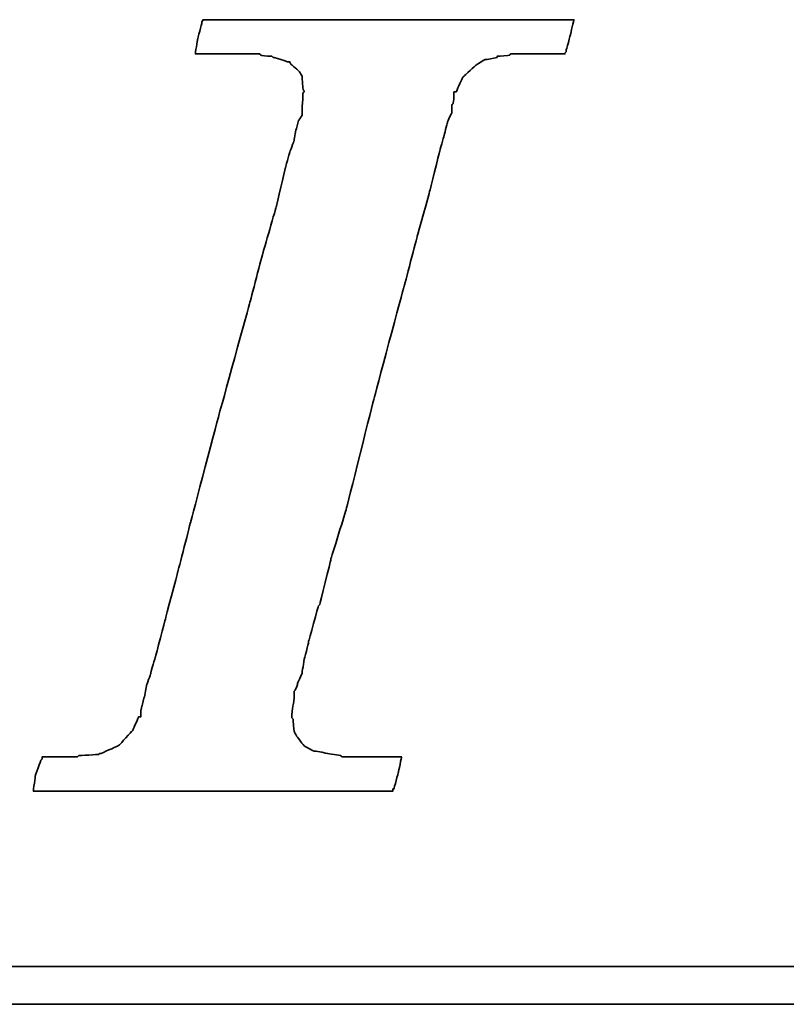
# Model space of a CAD drawing. Header units: millimetres. Extents: x 392 to 686, y 99 to 222.
# Tile 32 of 51: x 604.04 to 608.36, y 130.03 to 135.58. Entities that reach past the tile are written whole.
import ezdxf

# ---------------------------------------------------------------- set-up
doc = ezdxf.new("R2010")
doc.units = ezdxf.units.MM
doc.layers.add('DIM', color=4, linetype='Continuous')
doc.layers.add('layer 1', color=7, linetype='Continuous')

# ---------------------------------------------------------------- blocks, each defined once
blk = doc.blocks.new('TBI MOTION logo(完整正式版)')
at = {"layer": 'layer 1', "color": 22, "lineweight": 35}
for points, knots in [([(-40.59125, -7.94375), (-40.59125, -7.94375), (-40.97375, -7.94375), (-40.97375, -7.94375), (-40.97375, -7.94375), (-40.97375, -7.94375), (-41.38125, -7.94375), (-41.38125, -7.94375), (-41.38125, -7.94375), (-41.38125, -7.94375), (-41.54875, -7.94375), (-41.54875, -7.94375), (-41.54875, -7.94375), (-41.54875, -7.94375), (-41.59875, -7.94375), (-41.59875, -7.94375), (-41.59875, -7.94375), (-41.59875, -7.94375), (-41.88375, -7.94375), (-41.88375, -7.94375), (-41.88375, -7.94375), (-41.88375, -7.94375), (-41.90875, -7.91875), (-41.90875, -7.91875), (-41.90875, -7.91875), (-41.90875, -7.91875), (-42.19875, -7.87125), (-42.19875, -7.87125), (-42.19875, -7.87125), (-42.19875, -7.87125), (-42.43875, -7.82375), (-42.43875, -7.82375), (-42.43875, -7.82375), (-42.43875, -7.82375), (-42.45875, -7.82375), (-42.45875, -7.82375), (-42.45875, -7.82375), (-42.45875, -7.82375), (-42.48625, -7.82375), (-42.48625, -7.82375), (-42.48625, -7.82375), (-42.48625, -7.82375), (-42.67625, -7.72375), (-42.67625, -7.72375), (-42.67625, -7.72375), (-42.67625, -7.72375), (-42.70125, -7.70375), (-42.70125, -7.70375), (-42.70125, -7.70375), (-42.70125, -7.70375), (-42.72375, -7.67875), (-42.72375, -7.67875), (-42.72375, -7.67875), (-42.72375, -7.67875), (-42.86875, -7.48875), (-42.86875, -7.48875), (-42.86875, -7.48875), (-42.86875, -7.48875), (-42.89375, -7.43875), (-42.89375, -7.43875), (-42.89375, -7.43875), (-42.89375, -7.43875), (-42.91875, -7.38875), (-42.91875, -7.38875), (-42.91875, -7.38875), (-42.91875, -7.38875), (-42.93875, -7.12875), (-42.93875, -7.12875), (-42.93875, -7.12875), (-42.93875, -7.12875), (-42.96375, -7.10375), (-42.96375, -7.10375), (-42.96375, -7.10375), (-42.96375, -7.10375), (-42.96375, -7.05375), (-42.96375, -7.05375), (-42.96375, -7.05375), (-42.96375, -7.05375), (-42.96375, -7.00875), (-42.96375, -7.00875), (-42.96375, -7.00875), (-42.96375, -7.00875), (-42.91875, -6.69625), (-42.91875, -6.69625), (-42.91875, -6.69625), (-42.91875, -6.69625), (-42.91875, -6.62375), (-42.91875, -6.62375), (-42.91875, -6.62375), (-42.91875, -6.62375), (-42.91875, -6.59625), (-42.91875, -6.59625), (-42.91875, -6.59625), (-42.91875, -6.59625), (-42.91875, -6.57375), (-42.91875, -6.57375), (-42.91875, -6.57375), (-42.91875, -6.57375), (-42.91875, -6.52875), (-42.91875, -6.52875), (-42.91875, -6.52875), (-42.91875, -6.52875), (-42.89375, -6.50375), (-42.89375, -6.50375), (-42.89375, -6.50375), (-42.89375, -6.50375), (-42.84375, -6.38375), (-42.84375, -6.38375), (-42.84375, -6.38375), (-42.84375, -6.38375), (-42.84375, -6.35875), (-42.84375, -6.35875), (-42.84375, -6.35875), (-42.84375, -6.35875), (-42.74625, -6.14375), (-42.74625, -6.14375), (-42.74625, -6.14375), (-42.74625, -6.14375), (-42.70125, -5.85375), (-42.70125, -5.85375), (-42.70125, -5.85375), (-42.70125, -5.85375), (-42.60375, -5.47125), (-42.60375, -5.47125), (-42.60375, -5.47125), (-42.60375, -5.47125), (-42.60375, -5.44875), (-42.60375, -5.44875), (-42.60375, -5.44875), (-42.60375, -5.44875), (-42.38875, -4.67875), (-42.38875, -4.67875), (-42.38875, -4.67875), (-42.38875, -4.67875), (-42.36375, -4.65375), (-42.36375, -4.65375), (-42.36375, -4.65375), (-42.36375, -4.65375), (-42.12375, -3.69625), (-42.12375, -3.69625), (-42.12375, -3.69625), (-42.12375, -3.69625), (-42.12375, -3.67374), (-42.12375, -3.67374), (-42.12375, -3.67374), (-42.12375, -3.67374), (-41.78875, -2.59374), (-41.78875, -2.59374), (-41.78875, -2.59374), (-41.78875, -2.59374), (-41.18875, -0.19375), (-41.18875, -0.19375), (-41.18875, -0.19375), (-41.18875, -0.19375), (-40.54375, 2.20624), (-40.54375, 2.20624), (-40.54375, 2.20624), (-40.54375, 2.20624), (-40.25375, 3.30875), (-40.25375, 3.30875), (-40.25375, 3.30875), (-40.25375, 3.30875), (-39.98875, 4.27125), (-39.98875, 4.27125), (-39.98875, 4.27125), (-39.98875, 4.27125), (-39.77375, 5.13125), (-39.77375, 5.13125), (-39.77375, 5.13125), (-39.77375, 5.13125), (-39.67875, 5.47125), (-39.67875, 5.47125), (-39.67875, 5.47125), (-39.67875, 5.47125), (-39.60375, 5.75625), (-39.60375, 5.75625), (-39.60375, 5.75625), (-39.60375, 5.75625), (-39.60375, 5.78125), (-39.60375, 5.78125), (-39.60375, 5.78125), (-39.60375, 5.78125), (-39.50875, 5.97125), (-39.50875, 5.97125), (-39.50875, 5.97125), (-39.50875, 5.97125), (-39.50875, 6.13875), (-39.50875, 6.13875), (-39.50875, 6.13875), (-39.50875, 6.13875), (-39.48625, 6.16625), (-39.48625, 6.16625), (-39.48625, 6.16625), (-39.48625, 6.16625), (-39.46125, 6.28625), (-39.46125, 6.28625), (-39.46125, 6.28625), (-39.46125, 6.28625), (-39.46125, 6.42625), (-39.46125, 6.42625), (-39.46125, 6.42625), (-39.46125, 6.42625), (-39.41375, 6.42625), (-39.41375, 6.42625), (-39.41375, 6.42625), (-39.41375, 6.42625), (-39.29375, 6.69125), (-39.29375, 6.69125), (-39.29375, 6.69125), (-39.29375, 6.69125), (-39.26875, 6.74125), (-39.26875, 6.74125), (-39.26875, 6.74125), (-39.26875, 6.74125), (-39.24375, 6.76625), (-39.24375, 6.76625), (-39.24375, 6.76625), (-39.24375, 6.76625), (-38.98375, 7.00624), (-38.98375, 7.00624), (-38.98375, 7.00624), (-38.98375, 7.00624), (-38.95625, 7.02624), (-38.95625, 7.02624), (-38.95625, 7.02624), (-38.95625, 7.02624), (-38.78875, 7.12624), (-38.78875, 7.12624), (-38.78875, 7.12624), (-38.78875, 7.12624), (-38.76375, 7.12624), (-38.76375, 7.12624), (-38.76375, 7.12624), (-38.76375, 7.12624), (-38.74375, 7.12624), (-38.74375, 7.12624), (-38.74375, 7.12624), (-38.74375, 7.12624), (-38.52875, 7.17125), (-38.52875, 7.17125), (-38.52875, 7.17125), (-38.52875, 7.17125), (-38.52875, 7.19624), (-38.52875, 7.19624), (-38.52875, 7.19624), (-38.52875, 7.19624), (-38.50375, 7.19624), (-38.50375, 7.19624), (-38.50375, 7.19624), (-38.50375, 7.19624), (-38.26125, 7.21875), (-38.26125, 7.21875), (-38.26125, 7.21875), (-38.26125, 7.21875), (-38.23875, 7.24624), (-38.23875, 7.24624), (-38.23875, 7.24624), (-38.23875, 7.24624), (-38.21625, 7.24624), (-38.21625, 7.24624), (-38.21625, 7.24624), (-38.21625, 7.24624), (-38.18875, 7.24624), (-38.18875, 7.24624), (-38.18875, 7.24624), (-38.18875, 7.24624), (-37.90375, 7.24624), (-37.90375, 7.24624), (-37.90375, 7.24624), (-37.90375, 7.24624), (-37.85375, 7.24624), (-37.85375, 7.24624), (-37.85375, 7.24624), (-37.85375, 7.24624), (-37.75875, 7.24624), (-37.75875, 7.24624), (-37.75875, 7.24624), (-37.75875, 7.24624), (-37.42375, 7.24624), (-37.42375, 7.24624), (-37.42375, 7.24624), (-37.42375, 7.24624), (-37.08875, 7.24624), (-37.08875, 7.24624), (-37.08875, 7.24624), (-37.08875, 7.24624), (-37.06375, 7.24624), (-37.06375, 7.24624), (-37.06375, 7.24624), (-37.06375, 7.24624), (-37.06375, 7.26624), (-37.06375, 7.26624), (-37.06375, 7.26624), (-37.06375, 7.26624), (-37.03875, 7.29125), (-37.03875, 7.29125), (-37.03875, 7.29125), (-37.03875, 7.29125), (-37.03875, 7.31625), (-37.03875, 7.31625), (-37.03875, 7.31625), (-37.03875, 7.31625), (-36.94125, 7.67625), (-36.94125, 7.67625), (-36.94125, 7.67625), (-36.94125, 7.67625), (-36.86875, 7.98625), (-36.86875, 7.98625), (-36.86875, 7.98625), (-36.86875, 7.98625), (-36.98875, 7.98625), (-36.98875, 7.98625), (-36.98875, 7.98625), (-36.98875, 7.98625), (-37.42375, 7.98625), (-37.42375, 7.98625), (-37.42375, 7.98625), (-37.42375, 7.98625), (-37.94875, 7.98625), (-37.94875, 7.98625), (-37.94875, 7.98625), (-37.94875, 7.98625), (-38.57375, 7.98625), (-38.57375, 7.98625), (-38.57375, 7.98625), (-38.57375, 7.98625), (-39.29375, 7.98625), (-39.29375, 7.98625), (-39.29375, 7.98625), (-39.29375, 7.98625), (-40.82875, 7.98625), (-40.82875, 7.98625), (-40.82875, 7.98625), (-40.82875, 7.98625), (-42.36375, 7.98625), (-42.36375, 7.98625), (-42.36375, 7.98625), (-42.36375, 7.98625), (-43.08375, 7.98625), (-43.08375, 7.98625), (-43.08375, 7.98625), (-43.08375, 7.98625), (-43.70875, 7.98625), (-43.70875, 7.98625), (-43.70875, 7.98625), (-43.70875, 7.98625), (-44.23375, 7.98625), (-44.23375, 7.98625), (-44.23375, 7.98625), (-44.23375, 7.98625), (-44.66875, 7.98625), (-44.66875, 7.98625), (-44.66875, 7.98625), (-44.66875, 7.98625), (-44.88375, 7.98625), (-44.88375, 7.98625), (-44.88375, 7.98625), (-44.88375, 7.98625), (-44.90875, 7.94125), (-44.90875, 7.94125), (-44.90875, 7.94125), (-44.90875, 7.94125), (-44.90875, 7.91625), (-44.90875, 7.91625), (-44.90875, 7.91625), (-44.90875, 7.91625), (-45.00375, 7.55625), (-45.00375, 7.55625), (-45.00375, 7.55625), (-45.00375, 7.55625), (-45.05375, 7.24624), (-45.05375, 7.24624), (-45.05375, 7.24624), (-45.05375, 7.24624), (-44.61875, 7.24624), (-44.61875, 7.24624), (-44.61875, 7.24624), (-44.61875, 7.24624), (-44.11375, 7.24624), (-44.11375, 7.24624), (-44.11375, 7.24624), (-44.11375, 7.24624), (-43.99375, 7.24624), (-43.99375, 7.24624), (-43.99375, 7.24624), (-43.99375, 7.24624), (-43.94625, 7.24624), (-43.94625, 7.24624), (-43.94625, 7.24624), (-43.94625, 7.24624), (-43.92374, 7.24624), (-43.92374, 7.24624), (-43.92374, 7.24624), (-43.92374, 7.24624), (-43.65875, 7.24624), (-43.65875, 7.24624), (-43.65875, 7.24624), (-43.65875, 7.24624), (-43.63875, 7.21875), (-43.63875, 7.21875), (-43.63875, 7.21875), (-43.63875, 7.21875), (-43.46875, 7.19624), (-43.46875, 7.19624), (-43.46875, 7.19624), (-43.46875, 7.19624), (-43.39875, 7.19624), (-43.39875, 7.19624), (-43.39875, 7.19624), (-43.39875, 7.19624), (-43.37125, 7.17125), (-43.37125, 7.17125), (-43.37125, 7.17125), (-43.37125, 7.17125), (-43.34875, 7.17125), (-43.34875, 7.17125), (-43.34875, 7.17125), (-43.34875, 7.17125), (-43.20375, 7.12624), (-43.20375, 7.12624), (-43.20375, 7.12624), (-43.20375, 7.12624), (-43.05875, 7.07624), (-43.05875, 7.07624), (-43.05875, 7.07624), (-43.05875, 7.07624), (-43.01375, 7.07624), (-43.01375, 7.07624), (-43.01375, 7.07624), (-43.01375, 7.07624), (-42.98875, 7.02624), (-42.98875, 7.02624), (-42.98875, 7.02624), (-42.98875, 7.02624), (-42.79875, 6.86125), (-42.79875, 6.86125), (-42.79875, 6.86125), (-42.79875, 6.86125), (-42.77375, 6.81125), (-42.77375, 6.81125), (-42.77375, 6.81125), (-42.77375, 6.81125), (-42.74625, 6.76625), (-42.74625, 6.76625), (-42.74625, 6.76625), (-42.74625, 6.76625), (-42.72375, 6.47625), (-42.72375, 6.47625), (-42.72375, 6.47625), (-42.72375, 6.47625), (-42.70125, 6.45124), (-42.70125, 6.45124), (-42.70125, 6.45124), (-42.70125, 6.45124), (-42.70125, 6.42625), (-42.70125, 6.42625), (-42.70125, 6.42625), (-42.70125, 6.42625), (-42.72375, 6.40625), (-42.72375, 6.40625), (-42.72375, 6.40625), (-42.72375, 6.40625), (-42.74625, 5.97125), (-42.74625, 5.97125), (-42.74625, 5.97125), (-42.74625, 5.97125), (-42.74625, 5.94625), (-42.74625, 5.94625), (-42.74625, 5.94625), (-42.74625, 5.94625), (-42.74625, 5.92625), (-42.74625, 5.92625), (-42.74625, 5.92625), (-42.74625, 5.92625), (-42.77375, 5.87625), (-42.77375, 5.87625), (-42.77375, 5.87625), (-42.77375, 5.87625), (-42.81875, 5.80625), (-42.81875, 5.80625), (-42.81875, 5.80625), (-42.81875, 5.80625), (-42.86875, 5.63625), (-42.86875, 5.63625), (-42.86875, 5.63625), (-42.86875, 5.63625), (-42.91875, 5.39625), (-42.91875, 5.39625), (-42.91875, 5.39625), (-42.91875, 5.39625), (-42.91875, 5.37124), (-42.91875, 5.37124), (-42.91875, 5.37124), (-42.91875, 5.37124), (-43.01375, 5.10874), (-43.01375, 5.10874), (-43.01375, 5.10874), (-43.01375, 5.10874), (-43.10875, 4.77124), (-43.10875, 4.77124), (-43.10875, 4.77124), (-43.10875, 4.77124), (-43.29875, 3.95625), (-43.29875, 3.95625), (-43.29875, 3.95625), (-43.29875, 3.95625), (-43.58875, 2.95125), (-43.58875, 2.95125), (-43.58875, 2.95125), (-43.58875, 2.95125), (-43.87375, 1.87125), (-43.87375, 1.87125), (-43.87375, 1.87125), (-43.87375, 1.87125), (-44.52625, -0.50374), (-44.52625, -0.50374), (-44.52625, -0.50374), (-44.52625, -0.50374), (-45.14875, -2.85375), (-45.14875, -2.85375), (-45.14875, -2.85375), (-45.14875, -2.85375), (-45.43375, -3.95875), (-45.43375, -3.95875), (-45.43375, -3.95875), (-45.43375, -3.95875), (-45.69875, -4.96875), (-45.69875, -4.96875), (-45.69875, -4.96875), (-45.69875, -4.96875), (-45.91375, -5.78375), (-45.91375, -5.78375), (-45.91375, -5.78375), (-45.91375, -5.78375), (-46.01375, -6.11875), (-46.01375, -6.11875), (-46.01375, -6.11875), (-46.01375, -6.11875), (-46.01375, -6.14375), (-46.01375, -6.14375), (-46.01375, -6.14375), (-46.01375, -6.14375), (-46.10875, -6.40875), (-46.10875, -6.40875), (-46.10875, -6.40875), (-46.10875, -6.40875), (-46.15375, -6.64875), (-46.15375, -6.64875), (-46.15375, -6.64875), (-46.15375, -6.64875), (-46.20375, -6.83875), (-46.20375, -6.83875), (-46.20375, -6.83875), (-46.20375, -6.83875), (-46.22875, -6.93375), (-46.22875, -6.93375), (-46.22875, -6.93375), (-46.22875, -6.93375), (-46.22875, -7.07875), (-46.22875, -7.07875), (-46.22875, -7.07875), (-46.22875, -7.07875), (-46.27375, -7.07875), (-46.27375, -7.07875), (-46.27375, -7.07875), (-46.27375, -7.07875), (-46.39375, -7.34375), (-46.39375, -7.34375), (-46.39375, -7.34375), (-46.39375, -7.34375), (-46.39375, -7.36875), (-46.39375, -7.36875), (-46.39375, -7.36875), (-46.39375, -7.36875), (-46.42125, -7.38875), (-46.42125, -7.38875), (-46.42125, -7.38875), (-46.42125, -7.38875), (-46.68375, -7.67875), (-46.68375, -7.67875), (-46.68375, -7.67875), (-46.68375, -7.67875), (-46.70875, -7.70375), (-46.70875, -7.70375), (-46.70875, -7.70375), (-46.70875, -7.70375), (-46.75375, -7.72375), (-46.75375, -7.72375), (-46.75375, -7.72375), (-46.75375, -7.72375), (-47.08875, -7.87125), (-47.08875, -7.87125), (-47.08875, -7.87125), (-47.08875, -7.87125), (-47.11625, -7.87125), (-47.11625, -7.87125), (-47.11625, -7.87125), (-47.11625, -7.87125), (-47.13875, -7.89375), (-47.13875, -7.89375), (-47.13875, -7.89375), (-47.13875, -7.89375), (-47.56875, -7.91875), (-47.56875, -7.91875), (-47.56875, -7.91875), (-47.56875, -7.91875), (-47.59625, -7.94375), (-47.59625, -7.94375), (-47.59625, -7.94375), (-47.59625, -7.94375), (-47.64375, -7.94375), (-47.64375, -7.94375), (-47.64375, -7.94375), (-47.64375, -7.94375), (-47.73625, -7.94375), (-47.73625, -7.94375), (-47.73625, -7.94375), (-47.73625, -7.94375), (-48.07375, -7.94375), (-48.07375, -7.94375), (-48.07375, -7.94375), (-48.07375, -7.94375), (-48.36125, -7.94375), (-48.36125, -7.94375), (-48.36125, -7.94375), (-48.36125, -7.94375), (-48.36125, -7.96625), (-48.36125, -7.96625), (-48.36125, -7.96625), (-48.36125, -7.96625), (-48.36125, -7.99125), (-48.36125, -7.99125), (-48.36125, -7.99125), (-48.36125, -7.99125), (-48.38875, -8.01375), (-48.38875, -8.01375), (-48.38875, -8.01375), (-48.38875, -8.01375), (-48.50875, -8.34875), (-48.50875, -8.34875), (-48.50875, -8.34875), (-48.50875, -8.34875), (-48.55375, -8.68625), (-48.55375, -8.68625), (-48.55375, -8.68625), (-48.55375, -8.68625), (-48.45875, -8.68625), (-48.45875, -8.68625), (-48.45875, -8.68625), (-48.45875, -8.68625), (-48.07375, -8.68625), (-48.07375, -8.68625), (-48.07375, -8.68625), (-48.07375, -8.68625), (-47.52375, -8.68625), (-47.52375, -8.68625), (-47.52375, -8.68625), (-47.52375, -8.68625), (-46.92375, -8.68625), (-46.92375, -8.68625), (-46.92375, -8.68625), (-46.92375, -8.68625), (-46.25375, -8.68625), (-46.25375, -8.68625), (-46.25375, -8.68625), (-46.25375, -8.68625), (-46.20375, -8.68625), (-46.20375, -8.68625), (-46.20375, -8.68625), (-46.20375, -8.68625), (-44.71375, -8.68625), (-44.71375, -8.68625), (-44.71375, -8.68625), (-44.71375, -8.68625), (-43.22875, -8.68625), (-43.22875, -8.68625), (-43.22875, -8.68625), (-43.22875, -8.68625), (-42.55875, -8.68625), (-42.55875, -8.68625), (-42.55875, -8.68625), (-42.55875, -8.68625), (-42.50875, -8.68625), (-42.50875, -8.68625), (-42.50875, -8.68625), (-42.50875, -8.68625), (-41.93375, -8.68625), (-41.93375, -8.68625), (-41.93375, -8.68625), (-41.93375, -8.68625), (-41.38125, -8.68625), (-41.38125, -8.68625), (-41.38125, -8.68625), (-41.38125, -8.68625), (-40.97375, -8.68625), (-40.97375, -8.68625), (-40.97375, -8.68625), (-40.97375, -8.68625), (-40.78125, -8.68625), (-40.78125, -8.68625), (-40.78125, -8.68625), (-40.78125, -8.68625), (-40.78125, -8.63875), (-40.78125, -8.63875), (-40.78125, -8.63875), (-40.78125, -8.63875), (-40.75875, -8.63875), (-40.75875, -8.63875), (-40.75875, -8.63875), (-40.75875, -8.63875), (-40.66375, -8.27875), (-40.66375, -8.27875), (-40.66375, -8.27875), (-40.66375, -8.27875), (-40.59125, -7.94375), (-40.59125, -7.94375)], [0, 0, 0, 0, 0.00558659, 0.00558659, 0.00558659, 0.0055866, 0.01117318, 0.01117318, 0.01117318, 0.01117319, 0.01675978, 0.01675978, 0.01675978, 0.01675979, 0.02234637, 0.02234637, 0.02234637, 0.02234638, 0.02793296, 0.02793296, 0.02793296, 0.02793297, 0.03351955, 0.03351955, 0.03351955, 0.03351956, 0.03910615, 0.03910615, 0.03910615, 0.03910616, 0.04469274, 0.04469274, 0.04469274, 0.04469275, 0.05027933, 0.05027933, 0.05027933, 0.05027934, 0.05586592, 0.05586592, 0.05586592, 0.05586593, 0.06145251, 0.06145251, 0.06145251, 0.06145252, 0.06703911, 0.06703911, 0.06703911, 0.06703912, 0.0726257, 0.0726257, 0.0726257, 0.07262571, 0.07821229, 0.07821229, 0.07821229, 0.0782123, 0.08379888, 0.08379888, 0.08379888, 0.08379889, 0.08938547, 0.08938547, 0.08938547, 0.08938548, 0.09497207, 0.09497207, 0.09497207, 0.09497208, 0.10055866, 0.10055866, 0.10055866, 0.10055867, 0.10614525, 0.10614525, 0.10614525, 0.10614526, 0.11173184, 0.11173184, 0.11173184, 0.11173185, 0.11731844, 0.11731844, 0.11731844, 0.11731845, 0.12290503, 0.12290503, 0.12290503, 0.12290504, 0.12849162, 0.12849162, 0.12849162, 0.12849163, 0.13407821, 0.13407821, 0.13407821, 0.13407822, 0.1396648, 0.1396648, 0.1396648, 0.13966481, 0.1452514, 0.1452514, 0.1452514, 0.14525141, 0.15083799, 0.15083799, 0.15083799, 0.150838, 0.15642458, 0.15642458, 0.15642458, 0.15642459, 0.16201117, 0.16201117, 0.16201117, 0.16201118, 0.16759777, 0.16759777, 0.16759777, 0.16759778, 0.17318436, 0.17318436, 0.17318436, 0.17318437, 0.17877095, 0.17877095, 0.17877095, 0.17877096, 0.18435754, 0.18435754, 0.18435754, 0.18435755, 0.18994413, 0.18994413, 0.18994413, 0.18994414, 0.19553073, 0.19553073, 0.19553073, 0.19553074, 0.20111732, 0.20111732, 0.20111732, 0.20111733, 0.20670391, 0.20670391, 0.20670391, 0.20670392, 0.2122905, 0.2122905, 0.2122905, 0.21229051, 0.21787709, 0.21787709, 0.21787709, 0.2178771, 0.22346369, 0.22346369, 0.22346369, 0.2234637, 0.22905028, 0.22905028, 0.22905028, 0.22905029, 0.23463687, 0.23463687, 0.23463687, 0.23463688, 0.24022346, 0.24022346, 0.24022346, 0.24022347, 0.24581006, 0.24581006, 0.24581006, 0.24581007, 0.25139665, 0.25139665, 0.25139665, 0.25139666, 0.25698324, 0.25698324, 0.25698324, 0.25698325, 0.26256983, 0.26256983, 0.26256983, 0.26256984, 0.26815642, 0.26815642, 0.26815642, 0.26815643, 0.27374302, 0.27374302, 0.27374302, 0.27374303, 0.27932961, 0.27932961, 0.27932961, 0.27932962, 0.2849162, 0.2849162, 0.2849162, 0.28491621, 0.29050279, 0.29050279, 0.29050279, 0.2905028, 0.29608939, 0.29608939, 0.29608939, 0.2960894, 0.30167598, 0.30167598, 0.30167598, 0.30167599, 0.30726257, 0.30726257, 0.30726257, 0.30726258, 0.31284916, 0.31284916, 0.31284916, 0.31284917, 0.31843575, 0.31843575, 0.31843575, 0.31843576, 0.32402235, 0.32402235, 0.32402235, 0.32402236, 0.32960894, 0.32960894, 0.32960894, 0.32960895, 0.33519553, 0.33519553, 0.33519553, 0.33519554, 0.34078212, 0.34078212, 0.34078212, 0.34078213, 0.34636872, 0.34636872, 0.34636872, 0.34636873, 0.35195531, 0.35195531, 0.35195531, 0.35195532, 0.3575419, 0.3575419, 0.3575419, 0.35754191, 0.36312849, 0.36312849, 0.36312849, 0.3631285, 0.36871508, 0.36871508, 0.36871508, 0.36871509, 0.37430168, 0.37430168, 0.37430168, 0.37430169, 0.37988827, 0.37988827, 0.37988827, 0.37988828, 0.38547486, 0.38547486, 0.38547486, 0.38547487, 0.39106145, 0.39106145, 0.39106145, 0.39106146, 0.39664804, 0.39664804, 0.39664804, 0.39664805, 0.40223464, 0.40223464, 0.40223464, 0.40223465, 0.40782123, 0.40782123, 0.40782123, 0.40782124, 0.41340782, 0.41340782, 0.41340782, 0.41340783, 0.41899441, 0.41899441, 0.41899441, 0.41899442, 0.42458101, 0.42458101, 0.42458101, 0.42458102, 0.4301676, 0.4301676, 0.4301676, 0.43016761, 0.43575419, 0.43575419, 0.43575419, 0.4357542, 0.44134078, 0.44134078, 0.44134078, 0.44134079, 0.44692737, 0.44692737, 0.44692737, 0.44692738, 0.45251397, 0.45251397, 0.45251397, 0.45251398, 0.45810056, 0.45810056, 0.45810056, 0.45810057, 0.46368715, 0.46368715, 0.46368715, 0.46368716, 0.46927374, 0.46927374, 0.46927374, 0.46927375, 0.47486034, 0.47486034, 0.47486034, 0.47486035, 0.48044693, 0.48044693, 0.48044693, 0.48044694, 0.48603352, 0.48603352, 0.48603352, 0.48603353, 0.49162011, 0.49162011, 0.49162011, 0.49162012, 0.4972067, 0.4972067, 0.4972067, 0.49720671, 0.5027933, 0.5027933, 0.5027933, 0.50279331, 0.50837989, 0.50837989, 0.50837989, 0.5083799, 0.51396648, 0.51396648, 0.51396648, 0.51396649, 0.51955307, 0.51955307, 0.51955307, 0.51955308, 0.52513966, 0.52513966, 0.52513966, 0.52513967, 0.53072626, 0.53072626, 0.53072626, 0.53072627, 0.53631285, 0.53631285, 0.53631285, 0.53631286, 0.54189944, 0.54189944, 0.54189944, 0.54189945, 0.54748603, 0.54748603, 0.54748603, 0.54748604, 0.55307263, 0.55307263, 0.55307263, 0.55307264, 0.55865922, 0.55865922, 0.55865922, 0.55865923, 0.56424581, 0.56424581, 0.56424581, 0.56424582, 0.5698324, 0.5698324, 0.5698324, 0.56983241, 0.57541899, 0.57541899, 0.57541899, 0.575419, 0.58100559, 0.58100559, 0.58100559, 0.5810056, 0.58659218, 0.58659218, 0.58659218, 0.58659219, 0.59217877, 0.59217877, 0.59217877, 0.59217878, 0.59776536, 0.59776536, 0.59776536, 0.59776537, 0.60335196, 0.60335196, 0.60335196, 0.60335197, 0.60893855, 0.60893855, 0.60893855, 0.60893856, 0.61452514, 0.61452514, 0.61452514, 0.61452515, 0.62011173, 0.62011173, 0.62011173, 0.62011174, 0.62569832, 0.62569832, 0.62569832, 0.62569833, 0.63128492, 0.63128492, 0.63128492, 0.63128493, 0.63687151, 0.63687151, 0.63687151, 0.63687152, 0.6424581, 0.6424581, 0.6424581, 0.64245811, 0.64804469, 0.64804469, 0.64804469, 0.6480447, 0.65363128, 0.65363128, 0.65363128, 0.65363129, 0.65921788, 0.65921788, 0.65921788, 0.65921789, 0.66480447, 0.66480447, 0.66480447, 0.66480448, 0.67039106, 0.67039106, 0.67039106, 0.67039107, 0.67597765, 0.67597765, 0.67597765, 0.67597766, 0.68156425, 0.68156425, 0.68156425, 0.68156426, 0.68715084, 0.68715084, 0.68715084, 0.68715085, 0.69273743, 0.69273743, 0.69273743, 0.69273744, 0.69832402, 0.69832402, 0.69832402, 0.69832403, 0.70391061, 0.70391061, 0.70391061, 0.70391062, 0.70949721, 0.70949721, 0.70949721, 0.70949722, 0.7150838, 0.7150838, 0.7150838, 0.71508381, 0.72067039, 0.72067039, 0.72067039, 0.7206704, 0.72625698, 0.72625698, 0.72625698, 0.72625699, 0.73184358, 0.73184358, 0.73184358, 0.73184359, 0.73743017, 0.73743017, 0.73743017, 0.73743018, 0.74301676, 0.74301676, 0.74301676, 0.74301677, 0.74860335, 0.74860335, 0.74860335, 0.74860336, 0.75418994, 0.75418994, 0.75418994, 0.75418995, 0.75977654, 0.75977654, 0.75977654, 0.75977655, 0.76536313, 0.76536313, 0.76536313, 0.76536314, 0.77094972, 0.77094972, 0.77094972, 0.77094973, 0.77653631, 0.77653631, 0.77653631, 0.77653632, 0.78212291, 0.78212291, 0.78212291, 0.78212292, 0.7877095, 0.7877095, 0.7877095, 0.78770951, 0.79329609, 0.79329609, 0.79329609, 0.7932961, 0.79888268, 0.79888268, 0.79888268, 0.79888269, 0.80446927, 0.80446927, 0.80446927, 0.80446928, 0.81005587, 0.81005587, 0.81005587, 0.81005588, 0.81564246, 0.81564246, 0.81564246, 0.81564247, 0.82122905, 0.82122905, 0.82122905, 0.82122906, 0.82681564, 0.82681564, 0.82681564, 0.82681565, 0.83240223, 0.83240223, 0.83240223, 0.83240224, 0.83798883, 0.83798883, 0.83798883, 0.83798884, 0.84357542, 0.84357542, 0.84357542, 0.84357543, 0.84916201, 0.84916201, 0.84916201, 0.84916202, 0.8547486, 0.8547486, 0.8547486, 0.85474861, 0.8603352, 0.8603352, 0.8603352, 0.86033521, 0.86592179, 0.86592179, 0.86592179, 0.8659218, 0.87150838, 0.87150838, 0.87150838, 0.87150839, 0.87709497, 0.87709497, 0.87709497, 0.87709498, 0.88268156, 0.88268156, 0.88268156, 0.88268157, 0.88826816, 0.88826816, 0.88826816, 0.88826817, 0.89385475, 0.89385475, 0.89385475, 0.89385476, 0.89944134, 0.89944134, 0.89944134, 0.89944135, 0.90502793, 0.90502793, 0.90502793, 0.90502794, 0.91061453, 0.91061453, 0.91061453, 0.91061454, 0.91620112, 0.91620112, 0.91620112, 0.91620113, 0.92178771, 0.92178771, 0.92178771, 0.92178772, 0.9273743, 0.9273743, 0.9273743, 0.92737431, 0.93296089, 0.93296089, 0.93296089, 0.9329609, 0.93854749, 0.93854749, 0.93854749, 0.9385475, 0.94413408, 0.94413408, 0.94413408, 0.94413409, 0.94972067, 0.94972067, 0.94972067, 0.94972068, 0.95530726, 0.95530726, 0.95530726, 0.95530727, 0.96089385, 0.96089385, 0.96089385, 0.96089386, 0.96648045, 0.96648045, 0.96648045, 0.96648046, 0.97206704, 0.97206704, 0.97206704, 0.97206705, 0.97765363, 0.97765363, 0.97765363, 0.97765364, 0.98324022, 0.98324022, 0.98324022, 0.98324023, 0.98882682, 0.98882682, 0.98882682, 0.98882683, 0.99441341, 0.99441341, 0.99441341, 0.99441342, 1, 1, 1, 1]), ([(75.90875, -9.47875), (75.90875, -9.47875), (75.90875, -12.28625), (75.90875, -12.28625), (75.90875, -12.28625), (75.90875, -12.28625), (75.90875, -12.47875), (75.90875, -12.47875), (75.90875, -12.47875), (75.90875, -12.47875), (75.71625, -12.47875), (75.71625, -12.47875), (75.71625, -12.47875), (75.71625, -12.47875), (-88.32875, -12.47875), (-88.32875, -12.47875), (-88.32875, -12.47875), (-88.32875, -12.47875), (-88.32875, -13.29375), (-88.32875, -13.29375), (-88.32875, -13.29375), (-88.32875, -13.29375), (82.89125, -13.29375), (82.89125, -13.29375), (82.89125, -13.29375), (82.89125, -13.29375), (75.90875, -9.47875), (75.90875, -9.47875)], [0, 0, 0, 0, 0.14285714, 0.14285714, 0.14285714, 0.14285715, 0.28571429, 0.28571429, 0.28571429, 0.2857143, 0.42857143, 0.42857143, 0.42857143, 0.42857144, 0.57142857, 0.57142857, 0.57142857, 0.57142858, 0.71428571, 0.71428571, 0.71428571, 0.71428572, 0.85714286, 0.85714286, 0.85714286, 0.85714287, 1, 1, 1, 1])]:
    blk.add_open_spline(points, degree=3, knots=knots, dxfattribs=at)

msp = doc.modelspace()

# ---------------------------------------------------------------- block references
at = {"layer": 'DIM', "color": 7, "xscale": 0.2606204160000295, "yscale": 0.2606204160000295, "zscale": 0.2606204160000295}
msp.add_blockref('TBI MOTION logo(完整正式版)', (616.7678, 133.4979), dxfattribs=at)

doc.saveas('drawing.dxf')
